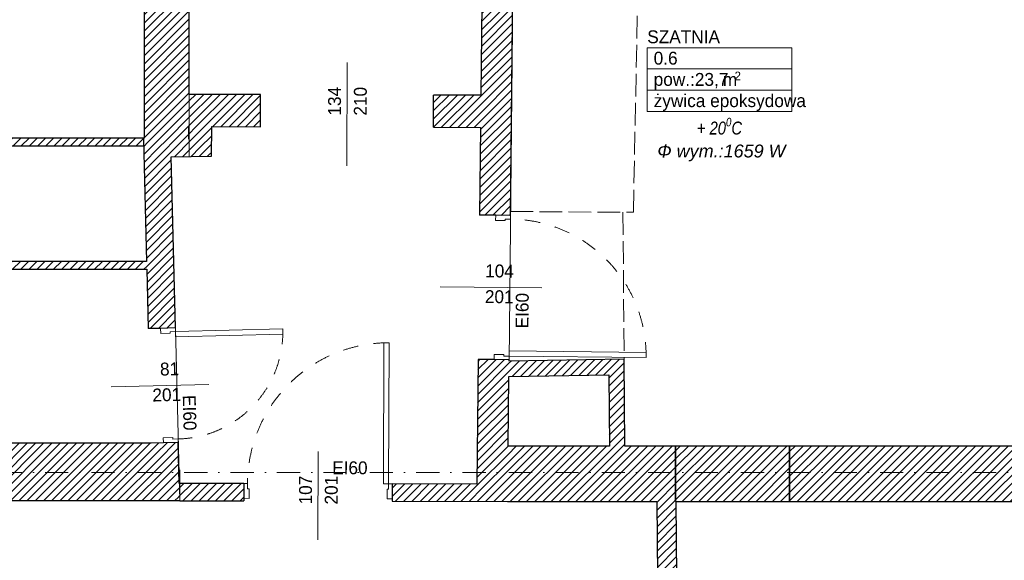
# Model space of a CAD drawing. Header units: millimetres. Extents: x 172139 to 266886, y 89525 to 138225.
# Tile 46 of 72: x 204000 to 211643, y 114691 to 118887. Entities that reach past the tile are written whole.
import ezdxf
from ezdxf.enums import TextEntityAlignment as Align

# ---------------------------------------------------------------- set-up
doc = ezdxf.new("R2010")
doc.units = ezdxf.units.MM
doc.header["$MEASUREMENT"] = 0
for name, pattern in [('Krawędzie ukryte', [225, 175, -50]), ('Kropki i Kreski', [360, 180, -90, 0, -90]), ('Przerywana', [240, 120, -120])]:
    doc.linetypes.add(name, pattern=pattern)
for name, color, linetype, lineweight in [('CO TRASA MODERNIZACJA.O.-TRASA_MODERNIZACJA_Nr_pióra__1', 7, 'Continuous', 13), ('Drzwi ArchiCAD_Nr_pióra__1', 7, 'Continuous', 13), ('Drzwi ArchiCAD_Nr_pióra__27', 7, 'Continuous', 25), ('KR_INW_Nr_pióra__1', 7, 'Continuous', 13), ('KR_INW_Nr_pióra__101', 252, 'Continuous', 5), ('KR_INW_Nr_pióra__27', 7, 'Continuous', 25), ('Metryczki pomieszczeń ArchiCADa_Nr_pióra__1', 7, 'Continuous', 13), ('NAPIS_SODON_Nr_pióra__121', 255, 'Continuous', 0), ('ROZBUDOWA_NOWE_DZIAŁOWE_Nr_pióra__27', 7, 'Continuous', 25), ('STREFA_NOWE_POM_Nr_pióra__121', 255, 'Continuous', 0), ('Znaczniki drzwi ArchiCADa_Nr_pióra__7', 7, 'Continuous', 13)]:
    doc.layers.add(name, color=color, linetype=linetype, lineweight=lineweight)
for name, color, linetype in [('Drzwi ArchiCAD', 7, 'Continuous'), ('Konstrukcja - Siatki mod', 7, 'Continuous'), ('KR_INW', 7, 'Continuous'), ('NAPIS_SODON', 7, 'Continuous'), ('ROZBUDOWA_NOWE_DZIAŁOWE', 7, 'Continuous'), ('STREFA_NOWE_POM', 7, 'Continuous'), ('Znaczniki drzwi ArchiCADa', 7, 'Continuous')]:
    doc.layers.add(name, color=color, linetype=linetype)
for name, color, linetype, lineweight, true_color in [('Konstrukcja - Siatki mod_Nr_pióra__48', 7, 'Continuous', 15, 0xa80f02), ('ROZBUDOWA_NOWE_DZIAŁOWE_Nr_pióra__24', 7, 'Continuous', 15, 0x029e21), ('Znaczniki drzwi ArchiCADa_Nr_pióra__20', 7, 'Continuous', 13, 0xb00000)]:
    doc.layers.add(name, color=color, linetype=linetype, lineweight=lineweight, true_color=true_color)
doc.styles.add('GENERATED_STYLE_1', font='txt')
doc.styles.add('GENERATED_STYLE_2', font='txt')
doc.styles.add('GENERATED_STYLE_3', font='txt')
pattern_1 = [(45, (0, 0), (-31.819804, 31.819804), [])]

# ---------------------------------------------------------------- blocks, each defined once
blk = doc.blocks.new('SZATNIA_0.6_6', base_point=(209432.3, 118504.3))
at = {"layer": 'Metryczki pomieszczeń ArchiCADa_Nr_pióra__1', "linetype": 'Continuous'}
for p, q in [((208870.8, 118669), (209993.8, 118669)), ((208870.8, 118504.3), (208870.8, 118669)), ((209993.8, 118669), (209993.8, 118504.3)), ((209993.8, 118504.3), (208870.8, 118504.3)), ((208870.8, 118504.3), (209993.8, 118504.3)), ((208870.8, 118339.6), (208870.8, 118504.3)), ((209993.8, 118504.3), (209993.8, 118339.6)), ((209993.8, 118339.6), (208870.8, 118339.6)), ((208870.8, 118339.6), (209993.8, 118339.6)), ((208870.8, 118174.9), (208870.8, 118339.6)), ((209993.8, 118339.6), (209993.8, 118174.9)), ((209993.8, 118174.9), (208870.8, 118174.9))]:
    blk.add_line(p, q, dxfattribs=at)
at = {"layer": 'Metryczki pomieszczeń ArchiCADa_Nr_pióra__1'}
for tag, height, style, p in [('ROOM_NAME', 100, 'GENERATED_STYLE_2', (208870.8, 118804.2)), ('ROOM_NUMBER', 100, 'GENERATED_STYLE_1', (208920.8, 118638.2)), ('ROOM_AREA', 100, 'GENERATED_STYLE_1', (208920.8, 118473.5)), ('DUMMY_385', 100, 'GENERATED_STYLE_1', (209420.5, 118472)), ('DUMMY_386', 66.7, 'GENERATED_STYLE_1', (209548.5, 118483.8)), ('basec', 100, 'GENERATED_STYLE_1', (208920.8, 118308.4))]:
    blk.add_attdef(tag, text='', height=height, dxfattribs=dict(at, style=style)).set_placement(p, align=Align.TOP_LEFT)
blk = doc.blocks.new('Strop_2', base_point=(188316, 115154.1))
at = {"layer": 'NAPIS_SODON_Nr_pióra__121', "linetype": 'Continuous', "flags": 128}
blk.add_lwpolyline([(188316, 115154.1), (204667.3, 115154.1), (205241.5, 115154.1), (205242.2, 115154.1), (205242.2, 115394.1), (205241.5, 115154.1), (205174.5, 117823.2), (205315.4, 117824.8), (205315.4, 121145.6), (224463.2, 121145.6)], dxfattribs=at)
blk = doc.blocks.new('Ściana_9', base_point=(209110.2, 113397.6))
at = {"layer": 'KR_INW_Nr_pióra__101', "linetype": 'Continuous'}
h = blk.add_hatch(dxfattribs=at)
h.set_pattern_fill('Cegła_licówka', color=256, style=0, pattern_type=2)
h.set_pattern_definition(pattern_1)
h.paths.add_polyline_path([(209110.2, 113397.6), (209095, 115147.1), (208945, 115147.1), (208960.2, 113397.6)])
at = {"layer": 'KR_INW_Nr_pióra__27', "linetype": 'Continuous', "flags": 128}
for points in [[(208945, 115147.1), (208960.2, 113397.6)], [(209110.2, 113397.6), (209095, 115147.1)]]:
    blk.add_lwpolyline(points, dxfattribs=at)
blk = doc.blocks.new('Ściana_15', base_point=(207790.9, 115577.1))
at = {"layer": 'KR_INW_Nr_pióra__101', "linetype": 'Continuous'}
h = blk.add_hatch(dxfattribs=at)
h.set_pattern_fill('Cegła_licówka', color=256, style=0, pattern_type=2)
h.set_pattern_definition(pattern_1)
h.paths.add_polyline_path([(207786.4, 115147.1), (209091.2, 115147.1), (209091.2, 115577.1), (207790.9, 115577.1)])
at = {"layer": 'KR_INW_Nr_pióra__27', "linetype": 'Continuous', "flags": 128}
for points in [[(208577.2, 115577.1), (207790.9, 115577.1)], [(209091.2, 115577.1), (208697.2, 115577.1)], [(209091.2, 115147.1), (209091.2, 115577.1)], [(207786.4, 115147.1), (208945, 115147.1)]]:
    blk.add_lwpolyline(points, dxfattribs=at)
blk = doc.blocks.new('Drzwi 19_10')
at = {"layer": 'Drzwi ArchiCAD_Nr_pióra__1', "linetype": 'Continuous'}
for p, q in [((492, 0), (492, 1064)), ((492, 1064), (532, 1064)), ((532, 1064), (532, 0)), ((-532, 0), (-560, 0)), ((-560, 0), (-560, -115)), ((-532, -40), (-532, 0)), ((532, 0), (492, 0)), ((560, 0), (532, 0)), ((532, 0), (532, -40)), ((560, -115), (560, 0)), ((-520, -40), (-532, -40)), ((-520, -115), (-520, -40)), ((532, -40), (520, -40)), ((520, -40), (520, -115)), ((-560, -115), (-520, -115)), ((520, -115), (560, -115))]:
    blk.add_line(p, q, dxfattribs=at)
at = {"layer": 'Drzwi ArchiCAD_Nr_pióra__1', "linetype": 'Przerywana'}
blk.add_arc((532, 0), 1064, 90, 180, dxfattribs=at)
at = {"layer": 'Drzwi ArchiCAD_Nr_pióra__27', "linetype": 'Continuous'}
for p, q in [((-560, 0), (-560, -115)), ((560, 0), (560, -115))]:
    blk.add_line(p, q, dxfattribs=at)
blk = doc.blocks.new('Znacznik Wym 19_9')
at = {"layer": 'Znaczniki drzwi ArchiCADa_Nr_pióra__20', "linetype": 'Continuous'}
blk.add_line((0, 250), (0, -540), dxfattribs=at)
at = {"layer": 'Znaczniki drzwi ArchiCADa_Nr_pióra__7', "style": 'GENERATED_STYLE_1'}
for tag, rotation, p in [('AC_MarkerText_2', 90, (-17.6, -161.3)), ('AC_MarkerText_3', 90, (182.4, -161.3)), ('AC_MarkerText_5', 180, (346, 208.9))]:
    blk.add_attdef(tag, text='', height=100, rotation=rotation, dxfattribs=at).set_placement(p, align=Align.BOTTOM_LEFT)
blk = doc.blocks.new('Ściana_25', base_point=(207854.6, 121675.6))
at = {"layer": 'KR_INW_Nr_pióra__101', "linetype": 'Continuous'}
h = blk.add_hatch(dxfattribs=at)
h.set_pattern_fill('Cegła_licówka', color=256, style=0, pattern_type=2)
h.set_pattern_definition(pattern_1)
h.paths.add_polyline_path([(207609, 121145.6), (207569.6, 117369.8), (207694.6, 117368.5), (207809.6, 117367.3), (207849, 121145.6)])
h = blk.add_hatch(dxfattribs=at)
h.set_pattern_fill('Cegła_licówka', color=256, style=0, pattern_type=2)
h.set_pattern_definition(pattern_1)
h.paths.add_polyline_path([(207557.9, 116249.9), (207547.8, 115282.2), (207786.4, 115146.6), (207797.9, 116247.4), (207682.9, 116248.6)])
at = {"layer": 'KR_INW_Nr_pióra__27', "linetype": 'Continuous'}
for p, q in [((207694.6, 117368.5), (207569.6, 117369.8)), ((207809.6, 117367.3), (207694.6, 117368.5)), ((207682.9, 116248.6), (207557.9, 116249.9)), ((207797.9, 116247.4), (207682.9, 116248.6))]:
    blk.add_line(p, q, dxfattribs=at)
at = {"layer": 'KR_INW_Nr_pióra__27', "linetype": 'Continuous', "flags": 128}
for points in [[(207609, 121145.6), (207579.3, 118300.8)], [(207809.6, 117367.3), (207849, 121145.6)], [(207576.7, 118050.8), (207569.6, 117369.8)], [(207557.9, 116249.9), (207547.8, 115282.2)], [(207797.8, 116236.5), (207797.9, 116247.4)], [(207790.9, 115577.1), (207796.5, 116116.5)], [(207786.4, 115146.6), (207786.4, 115147.1)]]:
    blk.add_lwpolyline(points, dxfattribs=at)
at = {"layer": 'Drzwi ArchiCAD', "linetype": 'Continuous', "zscale": 1000, "rotation": 269.4014883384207}
blk.add_blockref('Drzwi 19_10', (207803.7, 116807.3), dxfattribs=at)
at = {"layer": 'Znaczniki drzwi ArchiCADa', "color": 14, "lineweight": 13, "true_color": 0xb00000}
ref = blk.add_blockref('Znacznik Wym 19_9', (207803.7, 116807.3), dxfattribs=dict(at, rotation=269.4014883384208))
ref.add_attrib('AC_MarkerText_2', '104', dxfattribs={"layer": 'Znaczniki drzwi ArchiCADa_Nr_pióra__7', "color": 7, "height": 100, "rotation": 359.40149, "style": 'GENERATED_STYLE_1'}).set_placement((207611.9, 116857.6), align=Align.BOTTOM_LEFT)
ref.add_attrib('AC_MarkerText_3', '201', dxfattribs={"layer": 'Znaczniki drzwi ArchiCADa_Nr_pióra__7', "color": 7, "height": 100, "rotation": 359.40149, "style": 'GENERATED_STYLE_1'}).set_placement((207609.8, 116657.7), align=Align.BOTTOM_LEFT)
ref.add_attrib('AC_MarkerText_5', 'EI60', dxfattribs={"layer": 'Znaczniki drzwi ArchiCADa_Nr_pióra__7', "color": 7, "height": 100, "rotation": 89.40149, "style": 'GENERATED_STYLE_1'}).set_placement((207978.4, 116490.2), align=Align.BOTTOM_LEFT)
blk = doc.blocks.new('Ściana_26', base_point=(207797.8, 116236.5))
at = {"layer": 'KR_INW_Nr_pióra__101', "linetype": 'Continuous'}
h = blk.add_hatch(dxfattribs=at)
h.set_pattern_fill('Cegła_licówka', color=256, style=0, pattern_type=2)
h.set_pattern_definition(pattern_1)
h.paths.add_polyline_path([(207796.5, 116116.5), (208572.7, 116129.9), (208691.7, 116252), (207797.8, 116236.5)])
at = {"layer": 'KR_INW_Nr_pióra__27', "linetype": 'Continuous', "flags": 128}
for points in [[(208691.7, 116252), (207797.8, 116236.5)], [(207796.5, 116116.5), (208572.7, 116129.9)]]:
    blk.add_lwpolyline(points, dxfattribs=at)
blk = doc.blocks.new('Ściana_27', base_point=(208691.7, 116252))
at = {"layer": 'KR_INW_Nr_pióra__101', "linetype": 'Continuous'}
h = blk.add_hatch(dxfattribs=at)
h.set_pattern_fill('Cegła_licówka', color=256, style=0, pattern_type=2)
h.set_pattern_definition(pattern_1)
h.paths.add_polyline_path([(208572.7, 116129.9), (208577.2, 115577.1), (208697.2, 115577.1), (208691.7, 116252)])
at = {"layer": 'KR_INW_Nr_pióra__27', "linetype": 'Continuous', "flags": 128}
for points in [[(208697.2, 115577.1), (208691.7, 116252)], [(208572.7, 116129.9), (208577.2, 115577.1)]]:
    blk.add_lwpolyline(points, dxfattribs=at)
blk = doc.blocks.new('Drzwi 19_17')
at = {"layer": 'Drzwi ArchiCAD_Nr_pióra__1', "linetype": 'Continuous'}
for p, q in [((507.7, 0), (507.7, 1095.3)), ((507.7, 1095.3), (547.7, 1095.3)), ((547.7, 1095.3), (547.7, 0)), ((-547.7, 0), (-575.7, 0)), ((-575.7, 0), (-575.7, -115)), ((-547.7, -40), (-547.7, 0)), ((547.7, 0), (507.7, 0)), ((575.7, 0), (547.7, 0)), ((547.7, 0), (547.7, -40)), ((575.7, -115), (575.7, 0)), ((-535.7, -40), (-547.7, -40)), ((-535.7, -115), (-535.7, -40)), ((547.7, -40), (535.7, -40)), ((535.7, -40), (535.7, -115)), ((-575.7, -115), (-535.7, -115)), ((535.7, -115), (575.7, -115))]:
    blk.add_line(p, q, dxfattribs=at)
at = {"layer": 'Drzwi ArchiCAD_Nr_pióra__1', "linetype": 'Przerywana'}
blk.add_arc((547.7, 0), 1095.3, 90, 180, dxfattribs=at)
at = {"layer": 'Drzwi ArchiCAD_Nr_pióra__27', "linetype": 'Continuous'}
for p, q in [((-575.7, 0), (-575.7, -115)), ((575.7, 0), (575.7, -115))]:
    blk.add_line(p, q, dxfattribs=at)
blk = doc.blocks.new('Znacznik Wym 19_10')
at = {"layer": 'Znaczniki drzwi ArchiCADa_Nr_pióra__20', "linetype": 'Continuous'}
blk.add_line((0, -385), (0, 300), dxfattribs=at)
at = {"layer": 'Znaczniki drzwi ArchiCADa_Nr_pióra__7', "style": 'GENERATED_STYLE_1'}
for tag, rotation, p in [('AC_MarkerText_3', 270, (-182.4, 87.7)), ('AC_MarkerText_2', 270, (17.6, 87.7)), ('AC_MarkerText_5', 180, (-108.8, -117.9))]:
    blk.add_attdef(tag, text='', height=100, rotation=rotation, dxfattribs=at).set_placement(p, align=Align.BOTTOM_LEFT)
blk = doc.blocks.new('Ściana_37', base_point=(207787.8, 115281.6))
at = {"layer": 'KR_INW_Nr_pióra__101', "linetype": 'Continuous'}
h = blk.add_hatch(dxfattribs=at)
h.set_pattern_fill('Cegła_licówka', color=256, style=0, pattern_type=2)
h.set_pattern_definition(pattern_1)
h.paths.add_polyline_path([(205238.1, 115288.1), (205241.5, 115153.1), (205739.9, 115151.8), (205740, 115171.8), (205740.3, 115286.8)])
h = blk.add_hatch(dxfattribs=at)
h.set_pattern_fill('Cegła_licówka', color=256, style=0, pattern_type=2)
h.set_pattern_definition(pattern_1)
h.paths.add_polyline_path([(206891.3, 115148.8), (207786.4, 115146.6), (207547.8, 115282.2), (206891.6, 115283.8), (206891.3, 115168.8)])
at = {"layer": 'KR_INW_Nr_pióra__27', "linetype": 'Continuous'}
for p, q in [((205740.3, 115286.8), (205740, 115171.8)), ((206891.6, 115283.8), (206891.3, 115168.8)), ((205740, 115171.8), (205739.9, 115151.8)), ((206891.3, 115168.8), (206891.3, 115148.8))]:
    blk.add_line(p, q, dxfattribs=at)
at = {"layer": 'KR_INW_Nr_pióra__27', "linetype": 'Continuous', "flags": 128}
for points in [[(205740.3, 115286.8), (205238.1, 115288.1)], [(207547.8, 115282.2), (206891.6, 115283.8)], [(205241.5, 115153.1), (205739.9, 115151.8)], [(206891.3, 115148.8), (207786.4, 115146.6)]]:
    blk.add_lwpolyline(points, dxfattribs=at)
at = {"layer": 'Drzwi ArchiCAD', "linetype": 'Continuous', "zscale": 1000, "rotation": 359.853664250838}
blk.add_blockref('Drzwi 19_17', (206315.9, 115285.3), dxfattribs=at)
at = {"layer": 'Znaczniki drzwi ArchiCADa', "color": 14, "lineweight": 13, "true_color": 0xb00000}
ref = blk.add_blockref('Znacznik Wym 19_10', (206315.6, 115150.3), dxfattribs=dict(at, rotation=179.853664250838))
ref.add_attrib('AC_MarkerText_2', '107', dxfattribs={"layer": 'Znaczniki drzwi ArchiCADa_Nr_pióra__7', "color": 7, "height": 100, "rotation": 89.85366, "style": 'GENERATED_STYLE_1'}).set_placement((206297.8, 115124), align=Align.BOTTOM_LEFT)
ref.add_attrib('AC_MarkerText_3', '201', dxfattribs={"layer": 'Znaczniki drzwi ArchiCADa_Nr_pióra__7', "color": 7, "height": 100, "rotation": 89.85366, "style": 'GENERATED_STYLE_1'}).set_placement((206497.8, 115123.5), align=Align.BOTTOM_LEFT)
ref.add_attrib('AC_MarkerText_5', 'EI60', dxfattribs={"layer": 'Znaczniki drzwi ArchiCADa_Nr_pióra__7', "color": 7, "height": 100, "rotation": 359.85366, "style": 'GENERATED_STYLE_1'}).set_placement((206424.8, 115329.3), align=Align.BOTTOM_LEFT)
blk = doc.blocks.new('Drzwi 19_18')
at = {"layer": 'Drzwi ArchiCAD_Nr_pióra__1', "linetype": 'Continuous'}
for p, q in [((377, 0), (377, 834)), ((377, 834), (417, 834)), ((417, 834), (417, 0)), ((-417, 0), (-445, 0)), ((-445, 0), (-445, -115)), ((-417, -40), (-417, 0)), ((417, 0), (377, 0)), ((445, 0), (417, 0)), ((417, 0), (417, -40)), ((445, -115), (445, 0)), ((-405, -40), (-417, -40)), ((-405, -115), (-405, -40)), ((417, -40), (405, -40)), ((405, -40), (405, -115)), ((-445, -115), (-405, -115)), ((405, -115), (445, -115))]:
    blk.add_line(p, q, dxfattribs=at)
at = {"layer": 'Drzwi ArchiCAD_Nr_pióra__1', "linetype": 'Przerywana'}
blk.add_arc((417, 0), 834, 90, 180, dxfattribs=at)
at = {"layer": 'Drzwi ArchiCAD_Nr_pióra__27', "linetype": 'Continuous'}
for p, q in [((-445, 0), (-445, -115)), ((445, 0), (445, -115))]:
    blk.add_line(p, q, dxfattribs=at)
blk = doc.blocks.new('Znacznik Wym 19_11')
at = {"layer": 'Znaczniki drzwi ArchiCADa_Nr_pióra__20', "linetype": 'Continuous'}
blk.add_line((0, -460), (0, 300), dxfattribs=at)
at = {"layer": 'Znaczniki drzwi ArchiCADa_Nr_pióra__7', "style": 'GENERATED_STYLE_1'}
for tag, rotation, p in [('AC_MarkerText_3', 270, (-182.4, 12.7)), ('AC_MarkerText_2', 270, (17.6, -51.3)), ('AC_MarkerText_5', 180, (-108.8, -192.9))]:
    blk.add_attdef(tag, text='', height=100, rotation=rotation, dxfattribs=at).set_placement(p, align=Align.BOTTOM_LEFT)
blk = doc.blocks.new('Ściana_38', base_point=(205241.5, 115154.1))
at = {"layer": 'KR_INW_Nr_pióra__101', "linetype": 'Continuous'}
h = blk.add_hatch(dxfattribs=at)
h.set_pattern_fill('Cegła_licówka', color=256, style=0, pattern_type=2)
h.set_pattern_definition(pattern_1)
h.paths.add_polyline_path([(204961.2, 117955.8), (204998, 116488.8), (205092.9, 116491.2), (205207.9, 116494.1), (205174.5, 117823.2)])
h = blk.add_hatch(dxfattribs=at)
h.set_pattern_fill('Cegła_licówka', color=256, style=0, pattern_type=2)
h.set_pattern_definition(pattern_1)
h.paths.add_polyline_path([(205020.3, 115599.1), (205241.5, 115154.1), (205230.2, 115604.4), (205115.2, 115601.5)])
at = {"layer": 'KR_INW_Nr_pióra__27', "linetype": 'Continuous'}
for p, q in [((205092.9, 116491.2), (204998, 116488.8)), ((205207.9, 116494.1), (205092.9, 116491.2)), ((205115.2, 115601.5), (205020.3, 115599.1)), ((205230.2, 115604.4), (205115.2, 115601.5))]:
    blk.add_line(p, q, dxfattribs=at)
at = {"layer": 'KR_INW_Nr_pióra__27', "linetype": 'Continuous', "flags": 128}
for points in [[(204961.2, 117955.8), (204984.9, 117009.3)], [(205207.9, 116494.1), (205174.5, 117823.2)], [(204986.4, 116949.3), (204998, 116488.8)], [(205238.1, 115288.1), (205230.2, 115604.4)]]:
    blk.add_lwpolyline(points, dxfattribs=at)
at = {"layer": 'Drzwi ArchiCAD', "linetype": 'Continuous', "xscale": -1, "zscale": 1000, "rotation": 271.4370552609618}
blk.add_blockref('Drzwi 19_18', (205219, 116049.2), dxfattribs=at)
at = {"layer": 'Znaczniki drzwi ArchiCADa', "color": 14, "lineweight": 13, "true_color": 0xb00000}
ref = blk.add_blockref('Znacznik Wym 19_11', (205009.1, 116044), dxfattribs=dict(at, rotation=91.43705526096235))
ref.add_attrib('AC_MarkerText_2', '81', dxfattribs={"layer": 'Znaczniki drzwi ArchiCADa_Nr_pióra__7', "color": 7, "height": 100, "rotation": 1.43706, "style": 'GENERATED_STYLE_1'}).set_placement((205090.6, 116094.3), align=Align.BOTTOM_LEFT)
ref.add_attrib('AC_MarkerText_3', '201', dxfattribs={"layer": 'Znaczniki drzwi ArchiCADa_Nr_pióra__7', "color": 7, "height": 100, "rotation": 1.43706, "style": 'GENERATED_STYLE_1'}).set_placement((205031.7, 115892.8), align=Align.BOTTOM_LEFT)
ref.add_attrib('AC_MarkerText_5', 'EI60', dxfattribs={"layer": 'Znaczniki drzwi ArchiCADa_Nr_pióra__7', "color": 7, "height": 100, "rotation": 271.43706, "style": 'GENERATED_STYLE_1'}).set_placement((205235.3, 115971.5), align=Align.BOTTOM_LEFT)
blk = doc.blocks.new('Ściana_39', base_point=(205174.5, 117823.2))
at = {"layer": 'KR_INW_Nr_pióra__101', "linetype": 'Continuous'}
h = blk.add_hatch(dxfattribs=at)
h.set_pattern_fill('Cegła_licówka', color=256, style=0, pattern_type=2)
h.set_pattern_definition(pattern_1)
h.paths.add_polyline_path([(205174.5, 117823.2), (205488.8, 117826.7), (205309.6, 117959.7), (204961.2, 117955.8)])
at = {"layer": 'KR_INW_Nr_pióra__27', "linetype": 'Continuous', "flags": 128}
for points in [[(204965.4, 117955.8), (204961.2, 117955.8)], [(205174.5, 117823.2), (205488.8, 117826.7)]]:
    blk.add_lwpolyline(points, dxfattribs=at)
blk = doc.blocks.new('Ściana_40', base_point=(205488.8, 117826.7))
at = {"layer": 'KR_INW_Nr_pióra__101', "linetype": 'Continuous'}
h = blk.add_hatch(dxfattribs=at)
h.set_pattern_fill('Cegła_licówka', color=256, style=0, pattern_type=2)
h.set_pattern_definition(pattern_1)
h.paths.add_polyline_path([(205488.8, 117826.7), (205490.2, 118056.6), (205310.2, 118057.1), (205309.6, 117959.7)])
at = {"layer": 'KR_INW_Nr_pióra__27', "linetype": 'Continuous', "flags": 128}
for points in [[(205310.2, 118057.1), (205309.6, 117959.7)], [(205315.4, 118057.1), (205310.2, 118057.1)], [(205488.8, 117826.7), (205490.2, 118056.6)]]:
    blk.add_lwpolyline(points, dxfattribs=at)
blk = doc.blocks.new('Znacznik Wym 19_17')
at = {"layer": 'Znaczniki drzwi ArchiCADa_Nr_pióra__20', "linetype": 'Continuous'}
blk.add_line((0, 250), (0, -550), dxfattribs=at)
at = {"layer": 'Znaczniki drzwi ArchiCADa_Nr_pióra__7', "style": 'GENERATED_STYLE_1'}
for tag, p in [('AC_MarkerText_2', (-17.6, -161.4)), ('AC_MarkerText_3', (182.4, -161.3))]:
    blk.add_attdef(tag, text='', height=100, rotation=90, dxfattribs=at).set_placement(p, align=Align.BOTTOM_LEFT)
blk = doc.blocks.new('Ściana_41', base_point=(205315.4, 118057.1))
at = {"layer": 'KR_INW_Nr_pióra__101', "linetype": 'Continuous'}
h = blk.add_hatch(dxfattribs=at)
h.set_pattern_fill('Cegła_licówka', color=256, style=0, pattern_type=2)
h.set_pattern_definition(pattern_1)
h.paths.add_polyline_path([(205315.4, 118057.1), (205869.3, 118055.5), (205870, 118305.5), (205315.4, 118307.1)])
h = blk.add_hatch(dxfattribs=at)
h.set_pattern_fill('Cegła_licówka', color=256, style=0, pattern_type=2)
h.set_pattern_definition(pattern_1)
h.paths.add_polyline_path([(207212.3, 118051.8), (207576.7, 118050.8), (207579.3, 118300.8), (207213, 118301.8)])
at = {"layer": 'KR_INW_Nr_pióra__27', "linetype": 'Continuous'}
for p, q in [((205869.3, 118055.5), (205870, 118305.5)), ((207212.3, 118051.8), (207213, 118301.8))]:
    blk.add_line(p, q, dxfattribs=at)
at = {"layer": 'KR_INW_Nr_pióra__27', "linetype": 'Continuous', "flags": 128}
for points in [[(205870, 118305.5), (205315.4, 118307.1)], [(207579.3, 118300.8), (207213, 118301.8)], [(205490.2, 118056.6), (205869.3, 118055.5)], [(207212.3, 118051.8), (207576.7, 118050.8)]]:
    blk.add_lwpolyline(points, dxfattribs=at)
at = {"layer": 'Znaczniki drzwi ArchiCADa', "color": 14, "lineweight": 13, "true_color": 0xb00000}
ref = blk.add_blockref('Znacznik Wym 19_17', (206541.5, 118303.7), dxfattribs=dict(at, rotation=359.8417408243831))
ref.add_attrib('AC_MarkerText_2', '134', dxfattribs={"layer": 'Znaczniki drzwi ArchiCADa_Nr_pióra__7', "color": 7, "height": 100, "rotation": 89.84174, "style": 'GENERATED_STYLE_1'}).set_placement((206523.3, 118142.3), align=Align.BOTTOM_LEFT)
ref.add_attrib('AC_MarkerText_3', '210', dxfattribs={"layer": 'Znaczniki drzwi ArchiCADa_Nr_pióra__7', "color": 7, "height": 100, "rotation": 89.84174, "style": 'GENERATED_STYLE_1'}).set_placement((206723.3, 118141.8), align=Align.BOTTOM_LEFT)
blk = doc.blocks.new('Ściana_42', base_point=(205315.4, 117824.8))
at = {"layer": 'KR_INW_Nr_pióra__101', "linetype": 'Continuous'}
h = blk.add_hatch(dxfattribs=at)
h.set_pattern_fill('Cegła_licówka', color=256, style=0, pattern_type=2)
h.set_pattern_definition(pattern_1)
h.paths.add_polyline_path([(205315.4, 117959.8), (205315.4, 121145.6), (204965.4, 121145.6), (204965.4, 117955.8)])
at = {"layer": 'KR_INW_Nr_pióra__27', "linetype": 'Continuous', "flags": 128}
for points in [[(204965.4, 121145.6), (204965.4, 117967.4)], [(205315.4, 118307.1), (205315.4, 121145.6)], [(205315.4, 117959.8), (205315.4, 118057.1)]]:
    blk.add_lwpolyline(points, dxfattribs=at)
blk = doc.blocks.new('Ściana_43', base_point=(205241.5, 115154.1))
at = {"layer": 'KR_INW_Nr_pióra__101', "linetype": 'Continuous'}
h = blk.add_hatch(dxfattribs=at)
h.set_pattern_fill('Cegła_licówka', color=256, style=0, pattern_type=2)
h.set_pattern_definition(pattern_1)
h.paths.add_polyline_path([(201698.7, 115599.1), (201698.7, 115299.1), (201698.7, 115184.1), (201698.7, 115154.1), (205241.5, 115154.1), (205020.3, 115599.1)])
at = {"layer": 'KR_INW_Nr_pióra__27', "linetype": 'Continuous', "flags": 128}
for points in [[(205020.3, 115599.1), (203330.3, 115599.1)], [(201698.7, 115154.1), (205241.5, 115154.1)]]:
    blk.add_lwpolyline(points, dxfattribs=at)
blk = doc.blocks.new('Ściana_111', base_point=(202057.9, 117967.4))
at = {"layer": 'KR_INW_Nr_pióra__101', "linetype": 'Continuous'}
h = blk.add_hatch(dxfattribs=at)
h.set_pattern_fill('Cegła_licówka', color=256, style=0, pattern_type=2)
h.set_pattern_definition(pattern_1)
h.paths.add_polyline_path([(202117.9, 117907.4), (204965.4, 117907.4), (204965.4, 117967.4), (202057.9, 117967.4)])
at = {"layer": 'KR_INW_Nr_pióra__27', "linetype": 'Continuous', "flags": 128}
for points in [[(204965.4, 117967.4), (202057.9, 117967.4)], [(202117.9, 117907.4), (204965.4, 117907.4)]]:
    blk.add_lwpolyline(points, dxfattribs=at)
blk = doc.blocks.new('Ściana_112', base_point=(202057.9, 117009.3))
at = {"layer": 'KR_INW_Nr_pióra__101', "linetype": 'Continuous'}
h = blk.add_hatch(dxfattribs=at)
h.set_pattern_fill('Cegła_licówka', color=256, style=0, pattern_type=2)
h.set_pattern_definition(pattern_1)
h.paths.add_polyline_path([(202117.9, 116949.3), (204986.4, 116949.3), (204984.9, 117009.3), (202117.9, 117009.3)])
at = {"layer": 'KR_INW_Nr_pióra__27', "linetype": 'Continuous', "flags": 128}
for points in [[(204984.9, 117009.3), (202117.9, 117009.3)], [(202117.9, 116949.3), (203214.7, 116949.3)], [(203330.3, 116949.3), (204986.4, 116949.3)]]:
    blk.add_lwpolyline(points, dxfattribs=at)
blk = doc.blocks.new('Ściana_126', base_point=(209091.2, 115577.1))
at = {"layer": 'ROZBUDOWA_NOWE_DZIAŁOWE_Nr_pióra__24', "linetype": 'Continuous'}
h = blk.add_hatch(dxfattribs=at)
h.set_pattern_fill('Cegła_licówka', color=256, style=0, pattern_type=2)
h.set_pattern_definition(pattern_1)
h.paths.add_polyline_path([(209091.2, 115147.1), (209976.4, 115147.1), (209976.4, 115577.1), (209091.2, 115577.1)])
at = {"layer": 'ROZBUDOWA_NOWE_DZIAŁOWE_Nr_pióra__27', "linetype": 'Continuous', "flags": 128}
for points in [[(209976.4, 115577.1), (209091.2, 115577.1)], [(209091.2, 115577.1), (209091.2, 115147.1)], [(209976.4, 115147.1), (209976.4, 115577.1)], [(209091.2, 115147.1), (209976.4, 115147.1)]]:
    blk.add_lwpolyline(points, dxfattribs=at)
blk = doc.blocks.new('Ściana_127', base_point=(209976.4, 115577.1))
at = {"layer": 'KR_INW_Nr_pióra__101', "linetype": 'Continuous'}
h = blk.add_hatch(dxfattribs=at)
h.set_pattern_fill('Cegła_licówka', color=256, style=0, pattern_type=2)
h.set_pattern_definition(pattern_1)
h.paths.add_polyline_path([(209976.4, 115147.1), (212299.9, 115147.1), (212100.3, 115577.1), (209976.4, 115577.1)])
at = {"layer": 'KR_INW_Nr_pióra__27', "linetype": 'Continuous', "flags": 128}
for points in [[(211746.9, 115577.1), (209976.4, 115577.1)], [(209976.4, 115577.1), (209976.4, 115147.1)], [(212100.3, 115577.1), (211846.9, 115577.1)], [(209976.4, 115147.1), (212299.9, 115147.1)]]:
    blk.add_lwpolyline(points, dxfattribs=at)
blk = doc.blocks.new('Standardowy znacznik siatki_10')
at = {"layer": 'Konstrukcja - Siatki mod_Nr_pióra__48', "linetype": 'Kropki i Kreski'}
blk.add_line((1000, 0), (72912, 0), dxfattribs=at)

msp = doc.modelspace()

# ---------------------------------------------------------------- linework, layer by layer
at = {"layer": 'KR_INW_Nr_pióra__1', "linetype": 'Krawędzie ukryte'}
for p, q in [((208763.5, 117391.9), (208837, 121145.6)), ((207810, 117398.2), (208763.5, 117391.9)), ((208682.1, 117392.4), (208691.7, 116252))]:
    msp.add_line(p, q, dxfattribs=at)
at = {"layer": 'STREFA_NOWE_POM_Nr_pióra__121', "linetype": 'Continuous', "flags": 128}
for points in [[(207849, 121145.6), (207797.8, 116236.5), (208691.7, 116252), (208697.2, 115577.1), (209091.2, 115577.1), (209976.4, 115577.1), (211746.9, 115577.1), (211743.7, 115852.7), (212106.6, 115831.2), (212196.5, 115829), (212196.5, 121145.6), (209091.2, 121145.6), (208837, 121145.6)], [(214351, 115146.8), (214176.7, 115146.8), (212299.9, 115146.8), (212299.9, 115147.1), (209976.4, 115147.1), (209095, 115147.1), (209110.2, 113397.6), (209438.1, 113397.6), (210318.1, 113397.6), (215750.3, 113397.6), (215750.3, 115146.8), (215056.7, 115146.8)]]:
    msp.add_lwpolyline(points, close=True, dxfattribs=at)

# ---------------------------------------------------------------- block references
at = {"layer": 'Konstrukcja - Siatki mod', "color": 8, "linetype": 'Continuous', "lineweight": 13, "zscale": 1000}
msp.add_blockref('Standardowy znacznik siatki_10', (177989.3, 115372.2), dxfattribs=at)
at = {"layer": 'KR_INW'}
for name, p in [('Ściana_42', (205315.4, 117824.8)), ('Ściana_25', (207854.6, 121675.6)), ('Ściana_41', (205315.4, 118057.1)), ('Ściana_40', (205488.8, 117826.7)), ('Ściana_111', (202057.9, 117967.4)), ('Ściana_38', (205241.5, 115154.1)), ('Ściana_39', (205174.5, 117823.2)), ('Ściana_112', (202057.9, 117009.3)), ('Ściana_37', (207787.8, 115281.6)), ('Ściana_26', (207797.8, 116236.5)), ('Ściana_27', (208691.7, 116252)), ('Ściana_43', (205241.5, 115154.1)), ('Ściana_15', (207790.9, 115577.1)), ('Ściana_127', (209976.4, 115577.1)), ('Ściana_9', (209110.2, 113397.6))]:
    msp.add_blockref(name, p, dxfattribs=at)
at = {"layer": 'NAPIS_SODON', "color": 255, "linetype": 'Continuous', "lineweight": 0}
msp.add_blockref('Strop_2', (188316, 115154.1), dxfattribs=at)
at = {"layer": 'ROZBUDOWA_NOWE_DZIAŁOWE'}
msp.add_blockref('Ściana_126', (209091.2, 115577.1), dxfattribs=at)
at = {"layer": 'STREFA_NOWE_POM', "linetype": 'Continuous'}
ref = msp.add_blockref('SZATNIA_0.6_6', (209432.3, 118504.3), dxfattribs=at)
ref.add_attrib('ROOM_NAME', 'SZATNIA', dxfattribs={"layer": 'Metryczki pomieszczeń ArchiCADa_Nr_pióra__1', "color": 7, "height": 100, "style": 'GENERATED_STYLE_2'}).set_placement((208870.8, 118804.2), align=Align.TOP_LEFT)
ref.add_attrib('ROOM_NUMBER', '0.6', dxfattribs={"layer": 'Metryczki pomieszczeń ArchiCADa_Nr_pióra__1', "color": 7, "height": 100, "style": 'GENERATED_STYLE_1'}).set_placement((208920.8, 118638.2), align=Align.TOP_LEFT)
ref.add_attrib('ROOM_AREA', 'pow.:23,7', dxfattribs={"layer": 'Metryczki pomieszczeń ArchiCADa_Nr_pióra__1', "color": 7, "height": 100, "style": 'GENERATED_STYLE_1'}).set_placement((208920.8, 118473.5), align=Align.TOP_LEFT)
ref.add_attrib('basec', 'żywica epoksydowa', dxfattribs={"layer": 'Metryczki pomieszczeń ArchiCADa_Nr_pióra__1', "color": 7, "height": 100, "style": 'GENERATED_STYLE_1'}).set_placement((208920.8, 118308.4), align=Align.TOP_LEFT)
ref.add_attrib('DUMMY_385', ' m', dxfattribs={"layer": 'Metryczki pomieszczeń ArchiCADa_Nr_pióra__1', "color": 7, "height": 100, "style": 'GENERATED_STYLE_1'}).set_placement((209420.5, 118472), align=Align.TOP_LEFT)
ref.add_attrib('DUMMY_386', '2', dxfattribs={"layer": 'Metryczki pomieszczeń ArchiCADa_Nr_pióra__1', "color": 7, "height": 66.7, "style": 'GENERATED_STYLE_1'}).set_placement((209548.5, 118483.8), align=Align.TOP_LEFT)

# ---------------------------------------------------------------- texts
at = {"layer": 'CO TRASA MODERNIZACJA.O.-TRASA_MODERNIZACJA_Nr_pióra__1', "linetype": 'Continuous', "insert": (209431.3, 118124.9), "char_height": 100, "attachment_point": 2, "line_spacing_factor": 1.068091, "style": 'GENERATED_STYLE_3'}
msp.add_mtext('\\A1;{\\fArial Narrow|b0|i1|c238|p34;+ 20\\fArial Narrow|b0|i1|c238|p34;\\A1{\\H.66x;\\S0^  ;}\\fArial Narrow|b0|i1|c238|p34;C \\P\\fArial Narrow|b0|i1|c238|p34; \\fArial|b0|i1|c238|p38;Ф wym.:1659 W}', dxfattribs=at)

doc.saveas('drawing.dxf')
